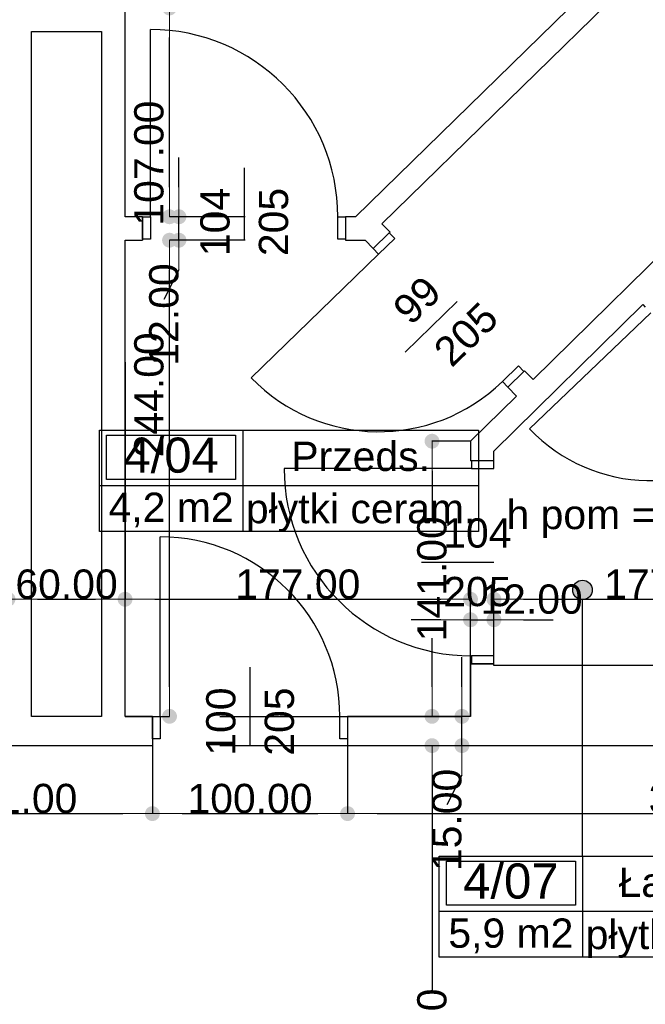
# Model space of a CAD drawing. Header units: millimetres. Extents: x -175445 to -20415, y -559200 to 231527.
# Tile 79 of 256: x -140348 to -137142, y -161616 to -156571. Entities that reach past the tile are written whole.
import ezdxf
from ezdxf.enums import TextEntityAlignment as Align

# ---------------------------------------------------------------- set-up
doc = ezdxf.new("R2010")
doc.units = ezdxf.units.MM
doc.header["$MEASUREMENT"] = 0
for name, color, linetype in [('Drzwi', 7, 'Continuous'), ('Linia', 7, 'Continuous'), ('Obiekt', 7, 'Continuous'), ('Strefa', 7, 'Continuous'), ('Słup', 7, 'Continuous'), ('Tekst', 7, 'Continuous'), ('Wymiary', 63, 'Continuous'), ('Ściana', 7, 'Continuous')]:
    doc.layers.add(name, color=color, linetype=linetype)
doc.styles.add('Arial', font='txt')
doc.styles.add('Times new roman', font='txt')
doc.dimstyles.new('GENERATED_STYLE__1', dxfattribs={"dimtxt": 150, "dimasz": 152, "dimexe": 0.18, "dimexo": 0, "dimgap": 0.09, "dimtad": 1, "dimtih": 1, "dimtoh": 1, "dimlfac": 0.1, "dimzin": 0, "dimdsep": 46, "dimtxsty": 'Arial', "dimblk": 'ARROWHEAD_11', "dimblk1": 'ARROWHEAD_11', "dimblk2": 'ARROWHEAD_11', "dimcen": 0.09, "dimclrd": 114, "dimclre": 114, "dimclrt": 114, "dimazin": 0, "dimtfac": 1, "dimtdec": 4, "dimtmove": 0, "dimatfit": 3, "dimfxl": 1, "dimtolj": 1, "dimtzin": 0, "dimarcsym": 0})
doc.dimstyles.new('GENERATED_STYLE__2', dxfattribs={"dimtxt": 150, "dimasz": 152, "dimexe": 0.18, "dimexo": 0, "dimgap": 0.09, "dimtad": 1, "dimlfac": 0.1, "dimzin": 0, "dimdsep": 46, "dimtxsty": 'Arial', "dimblk": 'ARROWHEAD_11', "dimblk1": 'ARROWHEAD_11', "dimblk2": 'ARROWHEAD_11', "dimcen": 0.09, "dimclrd": 114, "dimclre": 114, "dimclrt": 114, "dimazin": 0, "dimtfac": 1, "dimtdec": 4, "dimtmove": 0, "dimatfit": 3, "dimfxl": 1, "dimtolj": 1, "dimtzin": 0, "dimarcsym": 0})
doc.dimstyles.new('GENERATED_STYLE__3', dxfattribs={"dimtxt": 150, "dimasz": 152, "dimexe": 0.18, "dimexo": 0, "dimgap": 0.09, "dimtad": 1, "dimlfac": 0.1, "dimzin": 0, "dimdsep": 46, "dimtxsty": 'Arial', "dimblk": 'ARROWHEAD_11', "dimblk1": 'ARROWHEAD_11', "dimblk2": 'ARROWHEAD_11', "dimcen": 0.09, "dimclrd": 114, "dimclre": 114, "dimclrt": 114, "dimazin": 0, "dimtfac": 1, "dimtdec": 4, "dimtmove": 2, "dimatfit": 3, "dimfxl": 1, "dimtolj": 1, "dimtzin": 0, "dimarcsym": 0})
doc.dimstyles.new('GENERATED_STYLE__4', dxfattribs={"dimtxt": 150, "dimasz": 152, "dimexe": 0.18, "dimexo": 0, "dimgap": 0.09, "dimtad": 1, "dimtih": 1, "dimtoh": 1, "dimlfac": 0.1, "dimzin": 0, "dimdsep": 46, "dimtxsty": 'Arial', "dimblk": 'ARROWHEAD_11', "dimblk1": 'ARROWHEAD_11', "dimblk2": 'ARROWHEAD_11', "dimcen": 0.09, "dimclrd": 114, "dimclre": 114, "dimclrt": 114, "dimazin": 0, "dimtfac": 1, "dimtdec": 4, "dimtmove": 2, "dimatfit": 3, "dimfxl": 1, "dimtolj": 1, "dimtzin": 0, "dimarcsym": 0})

# ---------------------------------------------------------------- blocks, each defined once
blk = doc.blocks.new('Przeds._4_04_4', base_point=(-139205.1, 36413))
at = {"layer": 'Strefa'}
for p, q in [((-139939.2, 36695.8), (-137997, 36695.8)), ((-139939.2, 36177.3), (-139939.2, 36695.8)), ((-139205.1, 36695.8), (-139205.1, 36177.3)), ((-137997, 36695.8), (-137997, 36177.3)), ((-139902.5, 36669.9), (-139241.8, 36669.9)), ((-139902.5, 36443.6), (-139902.5, 36669.9)), ((-139241.8, 36669.9), (-139241.8, 36443.6)), ((-139241.8, 36443.6), (-139902.5, 36443.6)), ((-139939.2, 36413), (-137997, 36413)), ((-137997, 36177.3), (-139939.2, 36177.3))]:
    blk.add_line(p, q, dxfattribs=at)
at = {"layer": 'Strefa', "style": 'Arial'}
for tag, height, p in [('ROOM_NUMBER', 180, (-139572.1, 36567.9)), ('ROOM_NAME', 150, (-138601, 36561.8)), ('ROOM_CALC_AREA', 150, (-139572.1, 36300.9)), ('floor_f', 150, (-138601, 36293.9))]:
    blk.add_attdef(tag, text='', height=height, dxfattribs=at).set_placement(p, align=Align.MIDDLE_CENTER)
blk = doc.blocks.new('Łazienka_4_07_7', base_point=(-137464.3, 34230.6))
at = {"layer": 'Strefa'}
for p, q in [((-138198.3, 34513.4), (-136256.1, 34513.4)), ((-138198.3, 33994.9), (-138198.3, 34513.4)), ((-137464.3, 34513.4), (-137464.3, 33994.9)), ((-136256.1, 34513.4), (-136256.1, 33994.9)), ((-138161.6, 34487.5), (-137501, 34487.5)), ((-138161.6, 34261.2), (-138161.6, 34487.5)), ((-137501, 34487.5), (-137501, 34261.2)), ((-137501, 34261.2), (-138161.6, 34261.2)), ((-138198.3, 34230.6), (-136256.1, 34230.6)), ((-136256.1, 33994.9), (-138198.3, 33994.9))]:
    blk.add_line(p, q, dxfattribs=at)
at = {"layer": 'Strefa', "style": 'Arial'}
for tag, height, p in [('ROOM_NUMBER', 180, (-137831.3, 34385.5)), ('ROOM_NAME', 150, (-136860.2, 34379.4)), ('ROOM_CALC_AREA', 150, (-137831.3, 34118.5)), ('floor_f', 150, (-136860.2, 34111.5))]:
    blk.add_attdef(tag, text='', height=height, dxfattribs=at).set_placement(p, align=Align.MIDDLE_CENTER)
blk = doc.blocks.new('ARROWHEAD_11')
at = {"color": 0, "linetype": 'Continuous', "lineweight": 0}
blk.add_line((0, 0), (-1, 0), dxfattribs=at)
at = {"color": 0, "linetype": 'Continuous', "lineweight": 0, "const_width": 0.25, "flags": 128}
blk.add_lwpolyline([(-0.125, 0, 1), (0.125, 0, 1)], format="xyb", close=True, dxfattribs=at)
blk = doc.blocks.new('*D1165')
at = {"layer": 'Defpoints', "color": 0}
for p in [(-141078, -160290.6), (-139668, -160290.6), (-139668, -160639.1)]:
    blk.add_point(p, dxfattribs=at)
at = {"layer": 'Wymiary', "color": 114, "lineweight": -2}
for p, q in [((-141078, -160290.6), (-141078, -160639.3)), ((-139668, -160290.6), (-139668, -160639.3)), ((-140926, -160639.1), (-139820, -160639.1))]:
    blk.add_line(p, q, dxfattribs=at)
at = {"layer": 'Wymiary', "color": 114, "lineweight": -2, "xscale": 152, "yscale": 152, "zscale": 152, "rotation": 180}
blk.add_blockref('ARROWHEAD_11', (-141078, -160639.1), dxfattribs=at)
at = {"layer": 'Wymiary', "color": 114, "lineweight": -2, "xscale": 152, "yscale": 152, "zscale": 152}
blk.add_blockref('ARROWHEAD_11', (-139668, -160639.1), dxfattribs=at)
at = {"layer": 'Wymiary', "color": 114, "lineweight": 13, "insert": (-140373, -160562.5), "char_height": 150, "attachment_point": 5, "style": 'Arial'}
blk.add_mtext('\\A1;141.00', dxfattribs=at)
blk = doc.blocks.new('*D1166')
at = {"layer": 'Defpoints', "color": 0}
for p in [(-139668, -160290.6), (-138668, -160290.6), (-138668, -160639.1)]:
    blk.add_point(p, dxfattribs=at)
at = {"layer": 'Wymiary', "color": 114, "lineweight": -2}
for p, q in [((-139668, -160290.6), (-139668, -160639.3)), ((-138668, -160290.6), (-138668, -160639.3)), ((-139516, -160639.1), (-138820, -160639.1))]:
    blk.add_line(p, q, dxfattribs=at)
at = {"layer": 'Wymiary', "color": 114, "lineweight": -2, "xscale": 152, "yscale": 152, "zscale": 152, "rotation": 180}
blk.add_blockref('ARROWHEAD_11', (-139668, -160639.1), dxfattribs=at)
at = {"layer": 'Wymiary', "color": 114, "lineweight": -2, "xscale": 152, "yscale": 152, "zscale": 152}
blk.add_blockref('ARROWHEAD_11', (-138668, -160639.1), dxfattribs=at)
at = {"layer": 'Wymiary', "color": 114, "lineweight": 13, "insert": (-139168, -160562.5), "char_height": 150, "attachment_point": 5, "style": 'Arial'}
blk.add_mtext('\\A1;100.00', dxfattribs=at)
blk = doc.blocks.new('*D1167')
at = {"layer": 'Defpoints', "color": 0}
for p in [(-138668, -160290.6), (-134828, -160290.6), (-134828, -160639.1)]:
    blk.add_point(p, dxfattribs=at)
at = {"layer": 'Wymiary', "color": 114, "lineweight": -2}
for p, q in [((-138668, -160290.6), (-138668, -160639.3)), ((-134828, -160290.6), (-134828, -160639.3)), ((-138516, -160639.1), (-134980, -160639.1))]:
    blk.add_line(p, q, dxfattribs=at)
at = {"layer": 'Wymiary', "color": 114, "lineweight": -2, "xscale": 152, "yscale": 152, "zscale": 152, "rotation": 180}
blk.add_blockref('ARROWHEAD_11', (-138668, -160639.1), dxfattribs=at)
at = {"layer": 'Wymiary', "color": 114, "lineweight": -2, "xscale": 152, "yscale": 152, "zscale": 152}
blk.add_blockref('ARROWHEAD_11', (-134828, -160639.1), dxfattribs=at)
at = {"layer": 'Wymiary', "color": 114, "lineweight": 13, "insert": (-136804.9, -160562.4), "char_height": 150, "attachment_point": 5, "style": 'Arial'}
blk.add_mtext('\\A1;384.00', dxfattribs=at)
blk = doc.blocks.new('*D1255')
at = {"layer": 'Defpoints', "color": 0}
for p in [(-139323, -160290.6), (-138235.3, -160290.6), (-133833, -163420.7)]:
    blk.add_point(p, dxfattribs=at)
at = {"layer": 'Wymiary', "color": 114, "lineweight": -2}
for p, q in [((-139323, -160290.6), (-138235.1, -160290.6)), ((-138235.3, -160442.6), (-138235.3, -161544.5)), ((-138235.3, -163268.7), (-138235.3, -162166.8)), ((-133833, -163420.7), (-138235.5, -163420.7))]:
    blk.add_line(p, q, dxfattribs=at)
at = {"layer": 'Wymiary', "color": 114, "lineweight": -2, "xscale": 152, "yscale": 152, "zscale": 152}
for p, rotation in [((-138235.3, -160290.6), 90), ((-138235.3, -163420.7), 270)]:
    blk.add_blockref('ARROWHEAD_11', p, dxfattribs=dict(at, rotation=rotation))
at = {"layer": 'Wymiary', "color": 114, "lineweight": 13, "insert": (-138235.3, -161855.7), "char_height": 150, "attachment_point": 5, "rotation": 90, "style": 'Arial'}
blk.add_mtext('\\A1;313.00', dxfattribs=at)
blk = doc.blocks.new('*D1256')
at = {"layer": 'Defpoints', "color": 0}
for p in [(-139323, -160140.6), (-138081.9, -160140.6), (-139323, -160290.6)]:
    blk.add_point(p, dxfattribs=at)
at = {"layer": 'Wymiary', "color": 114, "lineweight": -2}
for p, q in [((-138081.9, -159988.6), (-138081.9, -159836.6)), ((-139323, -160140.6), (-138081.8, -160140.6)), ((-138081.9, -160290.6), (-138081.9, -160140.6)), ((-139323, -160290.6), (-138081.8, -160290.6)), ((-138081.9, -160442.6), (-138158.6, -160594.6))]:
    blk.add_line(p, q, dxfattribs=at)
at = {"layer": 'Wymiary', "color": 114, "lineweight": -2, "xscale": 152, "yscale": 152, "zscale": 152}
for p, rotation in [((-138081.9, -160140.6), 270), ((-138081.9, -160290.6), 90)]:
    blk.add_blockref('ARROWHEAD_11', p, dxfattribs=dict(at, rotation=rotation))
at = {"layer": 'Wymiary', "color": 114, "lineweight": 13, "insert": (-138158.6, -160671.3), "char_height": 150, "attachment_point": 5, "rotation": 90, "style": 'Arial'}
blk.add_mtext('\\A1;15.00', dxfattribs=at)
blk = doc.blocks.new('*D1257')
at = {"layer": 'Defpoints', "color": 0}
for p in [(-138235.3, -158730.6), (-138038, -158730.6), (-139323, -160140.6)]:
    blk.add_point(p, dxfattribs=at)
at = {"layer": 'Wymiary', "color": 114, "lineweight": -2}
for p, q in [((-138038, -158730.6), (-138235.5, -158730.6)), ((-138235.3, -158882.6), (-138235.3, -159131.5)), ((-138235.3, -159988.6), (-138235.3, -159739.8)), ((-139323, -160140.6), (-138235.1, -160140.6))]:
    blk.add_line(p, q, dxfattribs=at)
at = {"layer": 'Wymiary', "color": 114, "lineweight": -2, "xscale": 152, "yscale": 152, "zscale": 152}
for p, rotation in [((-138235.3, -158730.6), 90), ((-138235.3, -160140.6), 270)]:
    blk.add_blockref('ARROWHEAD_11', p, dxfattribs=dict(at, rotation=rotation))
at = {"layer": 'Wymiary', "color": 114, "lineweight": 13, "insert": (-138235.3, -159435.6), "char_height": 150, "attachment_point": 5, "rotation": 90, "style": 'Arial'}
blk.add_mtext('\\A1;141.00', dxfattribs=at)
blk = doc.blocks.new('*D1285')
at = {"layer": 'Defpoints', "color": 0}
for p in [(-139580.3, -157700.6), (-139193, -157700.6), (-139808, -160140.6)]:
    blk.add_point(p, dxfattribs=at)
at = {"layer": 'Wymiary', "color": 114, "lineweight": -2}
for p, q in [((-139193, -157700.6), (-139580.5, -157700.6)), ((-139580.3, -159988.6), (-139580.3, -157852.6)), ((-139808, -160140.6), (-139580.1, -160140.6))]:
    blk.add_line(p, q, dxfattribs=at)
at = {"layer": 'Wymiary', "color": 114, "lineweight": -2, "xscale": 152, "yscale": 152, "zscale": 152}
for p, rotation in [((-139580.3, -157700.6), 90), ((-139580.3, -160140.6), 270)]:
    blk.add_blockref('ARROWHEAD_11', p, dxfattribs=dict(at, rotation=rotation))
at = {"layer": 'Wymiary', "color": 114, "lineweight": 13, "insert": (-139685.3, -158493), "char_height": 150, "attachment_point": 5, "rotation": 90, "style": 'Arial'}
blk.add_mtext('\\A1;244.00', dxfattribs=at)
blk = doc.blocks.new('*D1286')
at = {"layer": 'Defpoints', "color": 0}
for p in [(-139532, -157580.6), (-139193, -157580.6), (-139193, -157700.6)]:
    blk.add_point(p, dxfattribs=at)
at = {"layer": 'Wymiary', "color": 114, "lineweight": -2}
for p, q in [((-139532, -157428.6), (-139532, -157276.6)), ((-139193, -157580.6), (-139532.2, -157580.6)), ((-139532, -157700.6), (-139532, -157580.6)), ((-139193, -157700.6), (-139532.2, -157700.6)), ((-139532, -157852.6), (-139608.7, -158004.6))]:
    blk.add_line(p, q, dxfattribs=at)
at = {"layer": 'Wymiary', "color": 114, "lineweight": -2, "xscale": 152, "yscale": 152, "zscale": 152}
for p, rotation in [((-139532, -157580.6), 270), ((-139532, -157700.6), 90)]:
    blk.add_blockref('ARROWHEAD_11', p, dxfattribs=dict(at, rotation=rotation))
at = {"layer": 'Wymiary', "color": 114, "lineweight": 13, "insert": (-139608.7, -158081.3), "char_height": 150, "attachment_point": 5, "rotation": 90, "style": 'Arial'}
blk.add_mtext('\\A1;12.00', dxfattribs=at)
blk = doc.blocks.new('*D1287')
at = {"layer": 'Defpoints', "color": 0}
for p in [(-139808, -156510.6), (-139580.3, -156510.6), (-139193, -157580.6)]:
    blk.add_point(p, dxfattribs=at)
at = {"layer": 'Wymiary', "color": 114, "lineweight": -2}
for p, q in [((-139808, -156510.6), (-139580.1, -156510.6)), ((-139580.3, -157428.6), (-139580.3, -156662.6)), ((-139193, -157580.6), (-139580.5, -157580.6))]:
    blk.add_line(p, q, dxfattribs=at)
at = {"layer": 'Wymiary', "color": 114, "lineweight": -2, "xscale": 152, "yscale": 152, "zscale": 152}
for p, rotation in [((-139580.3, -156510.6), 90), ((-139580.3, -157580.6), 270)]:
    blk.add_blockref('ARROWHEAD_11', p, dxfattribs=dict(at, rotation=rotation))
at = {"layer": 'Wymiary', "color": 114, "lineweight": 13, "insert": (-139685.3, -157305.6), "char_height": 150, "attachment_point": 5, "rotation": 90, "style": 'Arial'}
blk.add_mtext('\\A1;107.00', dxfattribs=at)
blk = doc.blocks.new('*D1369')
at = {"layer": 'Defpoints', "color": 0}
for p in [(-139808, -158325.6), (-139808, -159540.6), (-140408, -159880.6)]:
    blk.add_point(p, dxfattribs=at)
at = {"layer": 'Wymiary', "color": 114, "lineweight": -2}
for p, q in [((-139808, -158325.6), (-139808, -159540.8)), ((-140408, -159880.6), (-140408, -159540.5)), ((-140256, -159540.6), (-139960, -159540.6))]:
    blk.add_line(p, q, dxfattribs=at)
at = {"layer": 'Wymiary', "color": 114, "lineweight": -2, "xscale": 152, "yscale": 152, "zscale": 152, "rotation": 180}
blk.add_blockref('ARROWHEAD_11', (-140408, -159540.6), dxfattribs=at)
at = {"layer": 'Wymiary', "color": 114, "lineweight": -2, "xscale": 152, "yscale": 152, "zscale": 152}
blk.add_blockref('ARROWHEAD_11', (-139808, -159540.6), dxfattribs=at)
at = {"layer": 'Wymiary', "color": 114, "lineweight": 13, "insert": (-140108, -159464), "char_height": 150, "attachment_point": 5, "style": 'Arial'}
blk.add_mtext('\\A1;60.00', dxfattribs=at)
blk = doc.blocks.new('*D1370')
at = {"layer": 'Defpoints', "color": 0}
for p in [(-139808, -158325.6), (-138038, -159540.6), (-138038, -160140.6)]:
    blk.add_point(p, dxfattribs=at)
at = {"layer": 'Wymiary', "color": 114, "lineweight": -2}
for p, q in [((-139808, -158325.6), (-139808, -159540.8)), ((-139656, -159540.6), (-138190, -159540.6)), ((-138038, -160140.6), (-138038, -159540.5))]:
    blk.add_line(p, q, dxfattribs=at)
at = {"layer": 'Wymiary', "color": 114, "lineweight": -2, "xscale": 152, "yscale": 152, "zscale": 152, "rotation": 180}
blk.add_blockref('ARROWHEAD_11', (-139808, -159540.6), dxfattribs=at)
at = {"layer": 'Wymiary', "color": 114, "lineweight": -2, "xscale": 152, "yscale": 152, "zscale": 152}
blk.add_blockref('ARROWHEAD_11', (-138038, -159540.6), dxfattribs=at)
at = {"layer": 'Wymiary', "color": 114, "lineweight": 13, "insert": (-138923, -159464), "char_height": 150, "attachment_point": 5, "style": 'Arial'}
blk.add_mtext('\\A1;177.00', dxfattribs=at)
blk = doc.blocks.new('*D1371')
at = {"layer": 'Defpoints', "color": 0}
for p in [(-137918, -159645.6), (-137918, -159880.6), (-138038, -160140.6)]:
    blk.add_point(p, dxfattribs=at)
at = {"layer": 'Wymiary', "color": 114, "lineweight": -2}
for p, q in [((-138190, -159645.6), (-138342, -159645.6)), ((-138038, -160140.6), (-138038, -159645.5)), ((-138038, -159645.6), (-137918, -159645.6)), ((-137918, -159880.6), (-137918, -159645.5)), ((-137766, -159645.6), (-137614, -159645.6))]:
    blk.add_line(p, q, dxfattribs=at)
at = {"layer": 'Wymiary', "color": 114, "lineweight": -2, "xscale": 152, "yscale": 152, "zscale": 152}
blk.add_blockref('ARROWHEAD_11', (-138038, -159645.6), dxfattribs=at)
at = {"layer": 'Wymiary', "color": 114, "lineweight": -2, "xscale": 152, "yscale": 152, "zscale": 152, "rotation": 180}
blk.add_blockref('ARROWHEAD_11', (-137918, -159645.6), dxfattribs=at)
at = {"layer": 'Wymiary', "color": 114, "lineweight": 13, "insert": (-137725.2, -159540.6), "char_height": 150, "attachment_point": 5, "style": 'Arial'}
blk.add_mtext('\\A1;12.00', dxfattribs=at)
blk = doc.blocks.new('*D1372')
at = {"layer": 'Defpoints', "color": 0}
for p in [(-136148, -159395.6), (-136148, -159540.6), (-137918, -159880.6)]:
    blk.add_point(p, dxfattribs=at)
at = {"layer": 'Wymiary', "color": 114, "lineweight": -2}
for p, q in [((-136148, -159395.6), (-136148, -159540.8)), ((-137918, -159880.6), (-137918, -159540.5)), ((-137766, -159540.6), (-136300, -159540.6))]:
    blk.add_line(p, q, dxfattribs=at)
at = {"layer": 'Wymiary', "color": 114, "lineweight": -2, "xscale": 152, "yscale": 152, "zscale": 152, "rotation": 180}
blk.add_blockref('ARROWHEAD_11', (-137918, -159540.6), dxfattribs=at)
at = {"layer": 'Wymiary', "color": 114, "lineweight": -2, "xscale": 152, "yscale": 152, "zscale": 152}
blk.add_blockref('ARROWHEAD_11', (-136148, -159540.6), dxfattribs=at)
at = {"layer": 'Wymiary', "color": 114, "lineweight": 13, "insert": (-137033, -159464), "char_height": 150, "attachment_point": 5, "style": 'Arial'}
blk.add_mtext('\\A1;177.00', dxfattribs=at)
blk = doc.blocks.new('*D1381')
at = {"layer": 'Defpoints', "color": 0}
for p in [(-137198, -154676.2), (-135038, -155647.6), (-135038, -156630.6)]:
    blk.add_point(p, dxfattribs=at)
at = {"layer": 'Wymiary', "color": 114, "lineweight": -2}
for p, q in [((-137198, -154676.2), (-137198, -155647.8)), ((-137046, -155647.6), (-135190, -155647.6)), ((-135038, -156630.6), (-135038, -155647.5))]:
    blk.add_line(p, q, dxfattribs=at)
at = {"layer": 'Wymiary', "color": 114, "lineweight": -2, "xscale": 152, "yscale": 152, "zscale": 152, "rotation": 180}
blk.add_blockref('ARROWHEAD_11', (-137198, -155647.6), dxfattribs=at)
at = {"layer": 'Wymiary', "color": 114, "lineweight": -2, "xscale": 152, "yscale": 152, "zscale": 152}
blk.add_blockref('ARROWHEAD_11', (-135038, -155647.6), dxfattribs=at)
at = {"layer": 'Wymiary', "color": 114, "lineweight": 13, "insert": (-136118, -155571), "char_height": 150, "attachment_point": 5, "style": 'Arial'}
blk.add_mtext('\\A1;216.00', dxfattribs=at)

msp = doc.modelspace()

# ---------------------------------------------------------------- hatches: boundary and pattern name
at = {"layer": 'Linia', "linetype": 'Continuous'}
msp.add_hatch(color=256, dxfattribs=at).paths.add_polyline_path([(-137414.266, -159493.039), (-137418.072, -159473.905), (-137428.911, -159457.684), (-137445.132, -159446.845), (-137464.266, -159443.039), (-137483.4, -159446.845), (-137499.621, -159457.684), (-137510.46, -159473.905), (-137514.266, -159493.039), (-137510.46, -159512.173), (-137499.621, -159528.395), (-137483.4, -159539.233), (-137464.266, -159543.039), (-137445.132, -159539.233), (-137428.911, -159528.395), (-137418.072, -159512.173)])

# ---------------------------------------------------------------- linework, layer by layer
at = {"layer": 'Drzwi'}
for p, q in [((-139678.018, -157580.636), (-139678.018, -156620.636)), ((-139718.018, -157580.636), (-139678.018, -157580.636)), ((-139718.018, -157695.636), (-139718.018, -157580.636)), ((-139718.018, -157580.636), (-139718.018, -157695.636)), ((-139678.018, -157580.636), (-139678.018, -157695.636)), ((-138718.018, -157695.636), (-138718.018, -157580.636)), ((-138718.018, -157580.636), (-138678.018, -157580.636)), ((-138678.018, -157580.636), (-138678.018, -157695.636)), ((-138678.018, -157580.636), (-138678.018, -157695.636)), ((-138454.032, -157663.253), (-138536.546, -157743.356)), ((-138536.546, -157743.356), (-138454.032, -157663.253)), ((-138426.17, -157691.953), (-138454.032, -157663.253)), ((-139678.018, -157695.636), (-139718.018, -157695.636)), ((-138678.018, -157695.636), (-138718.018, -157695.636)), ((-138508.684, -157772.057), (-138426.17, -157691.953)), ((-138508.684, -157772.057), (-139161.615, -158405.918)), ((-138536.546, -157743.356), (-138508.684, -157772.057)), ((-137114.816, -158072.851), (-137736.577, -158667.001)), ((-137792.309, -158344.885), (-137874.822, -158424.989)), ((-137846.96, -158453.689), (-137764.447, -158373.586)), ((-137846.96, -158453.689), (-137764.447, -158373.586)), ((-137764.447, -158373.586), (-137792.309, -158344.885)), ((-137874.822, -158424.989), (-137846.96, -158453.689)), ((-138033.018, -158830.636), (-138033.018, -158870.636)), ((-137918.018, -158830.636), (-138033.018, -158830.636)), ((-137918.018, -158830.636), (-138033.018, -158830.636)), ((-137918.018, -158870.636), (-137918.018, -158830.636)), ((-138033.018, -158870.636), (-138993.018, -158870.636)), ((-138033.018, -158870.636), (-137918.018, -158870.636)), ((-139628.018, -160140.636), (-139628.018, -159220.636)), ((-137918.018, -159830.636), (-138033.018, -159830.636)), ((-138033.018, -159830.636), (-138033.018, -159870.636)), ((-137918.018, -159870.636), (-137918.018, -159830.636)), ((-138033.018, -159870.636), (-137918.018, -159870.636)), ((-137918.018, -159870.636), (-138033.018, -159870.636)), ((-139668.018, -160140.636), (-139628.018, -160140.636)), ((-139668.018, -160255.636), (-139668.018, -160140.636)), ((-139668.018, -160140.636), (-139668.018, -160255.636)), ((-139628.018, -160140.636), (-139628.018, -160255.636)), ((-138708.018, -160255.636), (-138708.018, -160140.636)), ((-138708.018, -160140.636), (-138668.018, -160140.636)), ((-138668.018, -160140.636), (-138668.018, -160255.636)), ((-138668.018, -160140.636), (-138668.018, -160255.636)), ((-139628.018, -160255.636), (-139668.018, -160255.636)), ((-138668.018, -160255.636), (-138708.018, -160255.636))]:
    msp.add_line(p, q, dxfattribs=at)
for centre, radius, start, end in [((-139678.018, -157580.636), 960, 0, 90), ((-138508.684, -157772.057), 910, 224.150921, 314.150921), ((-137114.816, -158072.851), 860, 223.699169, 313.699169), ((-138033.018, -158870.636), 960, 180, 270), ((-139628.018, -160140.636), 920, 0, 90)]:
    msp.add_arc(centre, radius, start, end, dxfattribs=at)
at = {"layer": 'Linia'}
msp.add_line((-137464.266, -160856.511), (-137464.266, -159543.039), dxfattribs=at)
msp.add_circle((-137464.266, -159493.039), 50, dxfattribs=at)
at = {"layer": 'Obiekt'}
for p, q in [((-139198.018, -157329.258), (-139198.018, -157700.636)), ((-138372.119, -158273.62), (-138105.652, -158014.937)), ((-138289.397, -159350.636), (-137918.018, -159350.636)), ((-139168.018, -159889.258), (-139168.018, -160290.636))]:
    msp.add_line(p, q, dxfattribs=at)
at = {"layer": 'Słup'}
msp.add_line((-136948.018, -159880.636), (-137918.018, -159880.636), dxfattribs=at)
at = {"layer": 'Ściana'}
for p, q in [((-139718.018, -157580.636), (-139718.018, -157695.636)), ((-138678.018, -157580.636), (-138678.018, -157695.636)), ((-138536.546, -157743.356), (-138454.032, -157663.253)), ((-138454.032, -157663.253), (-138450.445, -157659.77)), ((-139718.018, -157695.636), (-139718.018, -157700.636)), ((-138678.018, -157695.636), (-138678.018, -157700.636)), ((-137846.96, -158453.689), (-137764.447, -158373.586)), ((-137764.447, -158373.586), (-137760.859, -158370.103)), ((-138033.018, -158830.636), (-138038.018, -158830.636)), ((-137918.018, -158830.636), (-138033.018, -158830.636)), ((-138033.018, -159870.636), (-138038.018, -159870.636)), ((-137918.018, -159870.636), (-138033.018, -159870.636)), ((-139668.018, -160140.636), (-139668.018, -160255.636)), ((-138668.018, -160140.636), (-138668.018, -160255.636)), ((-139668.018, -160255.636), (-139668.018, -160290.636)), ((-138668.018, -160255.636), (-138668.018, -160290.636))]:
    msp.add_line(p, q, dxfattribs=at)
at = {"layer": 'Ściana', "flags": 128}
for points in [[(-137318.018, -156300.156), (-138626.953, -157580.636)], [(-138492.238, -157616.72), (-137198.018, -156350.636)], [(-139808.018, -157580.636), (-139808.018, -156510.636)], [(-140288.018, -156630.636), (-139928.018, -156630.636)], [(-140288.018, -160140.636), (-140288.018, -156630.636)], [(-139928.018, -156630.636), (-139928.018, -160140.636)], [(-136838.018, -157550.636), (-137717.156, -158415.121)], [(-139718.018, -157580.636), (-139808.018, -157580.636)], [(-138626.953, -157580.636), (-138678.018, -157580.636)], [(-138450.445, -157659.77), (-138492.238, -157616.72)], [(-139808.018, -160140.636), (-139808.018, -157700.636)], [(-139808.018, -157700.636), (-139718.018, -157700.636)], [(-138678.018, -157700.636), (-138578.018, -157700.636)], [(-138578.018, -157700.636), (-138536.546, -157743.356)], [(-137918.018, -158780.933), (-137155.083, -158030.713)], [(-137155.083, -158030.713), (-137142.451, -158043.932)], [(-137717.156, -158415.121), (-137760.859, -158370.103)], [(-137846.96, -158453.689), (-137802.721, -158499.26)], [(-137802.721, -158499.26), (-138038.018, -158730.636)], [(-138038.018, -158730.636), (-138038.018, -158830.636)], [(-137918.018, -158830.636), (-137918.018, -158780.933)], [(-138038.018, -159870.636), (-138038.018, -160140.636)], [(-137918.018, -159880.636), (-137918.018, -159870.636)], [(-139928.018, -160140.636), (-140288.018, -160140.636)], [(-139668.018, -160140.636), (-139808.018, -160140.636)], [(-138038.018, -160140.636), (-138668.018, -160140.636)], [(-141078.018, -160290.636), (-139668.018, -160290.636)], [(-138668.018, -160290.636), (-134828.018, -160290.636)]]:
    msp.add_lwpolyline(points, dxfattribs=at)

# ---------------------------------------------------------------- block references
at = {"layer": 'Strefa'}
ref = msp.add_blockref('Przeds._4_04_4', (-139205.123, -158956.967), dxfattribs=at)
ref.add_attrib('ROOM_NAME', 'Przeds.', dxfattribs={"color": 7, "height": 150, "style": 'Arial'}).set_placement((-138601.039, -158808.149), align=Align.MIDDLE_CENTER)
ref.add_attrib('ROOM_NUMBER', '4/04', dxfattribs={"color": 7, "height": 180, "style": 'Arial'}).set_placement((-139572.144, -158802.019), align=Align.MIDDLE_CENTER)
ref.add_attrib('ROOM_CALC_AREA', '4,2 m2', dxfattribs={"color": 7, "height": 150, "style": 'Arial'}).set_placement((-139572.144, -159069.021), align=Align.MIDDLE_CENTER)
ref.add_attrib('floor_f', 'płytki ceram.', dxfattribs={"color": 7, "height": 150, "style": 'Arial'}).set_placement((-138601.039, -159076.067), align=Align.MIDDLE_CENTER)
ref = msp.add_blockref('Łazienka_4_07_7', (-137464.266, -161139.368), dxfattribs=at)
ref.add_attrib('ROOM_NAME', 'Łazienka', dxfattribs={"color": 7, "height": 150, "style": 'Arial'}).set_placement((-136860.182, -160990.55), align=Align.MIDDLE_CENTER)
ref.add_attrib('ROOM_NUMBER', '4/07', dxfattribs={"color": 7, "height": 180, "style": 'Arial'}).set_placement((-137831.286, -160984.42), align=Align.MIDDLE_CENTER)
ref.add_attrib('ROOM_CALC_AREA', '5,9 m2', dxfattribs={"color": 7, "height": 150, "style": 'Arial'}).set_placement((-137831.286, -161251.422), align=Align.MIDDLE_CENTER)
ref.add_attrib('floor_f', 'płytki ceram.', dxfattribs={"color": 7, "height": 150, "style": 'Arial'}).set_placement((-136860.182, -161258.468), align=Align.MIDDLE_CENTER)

# ---------------------------------------------------------------- texts
at = {"layer": 'Obiekt', "char_height": 150, "attachment_point": 7, "style": 'Arial'}
for s, insert, rotation in [('\\A1;{\\fArial|b0|i0|c238|p38;104}', (-139270.55, -157782.296), 90), ('\\A1;{\\fArial|b0|i0|c238|p38;205}', (-138970.55, -157782.296), 90), ('\\A1;{\\fArial|b0|i0|c238|p38;99}', (-138342.601, -158143.877), 44.150921), ('\\A1;{\\fArial|b0|i0|c238|p38;205}', (-138133.636, -158359.129), 44.150921), ('\\A1;{\\fArial|b0|i0|c238|p38;100}', (-139240.55, -160342.296), 90), ('\\A1;{\\fArial|b0|i0|c238|p38;205}', (-138940.55, -160342.296), 90)]:
    msp.add_mtext(s, dxfattribs=dict(at, insert=insert, rotation=rotation))
for s, insert in [('\\A1;{\\fArial|b0|i0|c238|p38;104}', (-138177.845, -159278.104)), ('\\A1;{\\fArial|b0|i0|c238|p38;205}', (-138177.845, -159578.104))]:
    msp.add_mtext(s, dxfattribs=dict(at, insert=insert))
at = {"layer": 'Tekst', "insert": (-137122.798, -159031.09), "char_height": 150, "attachment_point": 2, "style": 'Times new roman'}
msp.add_mtext('\\A1;{\\fArial|b0|i0|c0|p38;h pom = 2,70 m}', dxfattribs=at)

# ---------------------------------------------------------------- dimensions: what is measured, and where the dimension line sits
at = {"layer": 'Wymiary', "lineweight": 13}
for base, p1, p2, dimstyle, picture, middle in [((-135038.018, -155647.631), (-137198.018, -154676.192), (-135038.018, -156630.636), 'GENERATED_STYLE__1', '*D1381', (-136118.018, -155647.631)), ((-139808.018, -159540.633), (-140408.018, -159880.636), (-139808.018, -158325.636), 'GENERATED_STYLE__1', '*D1369', (-140108.018, -159540.633)), ((-138038.018, -159540.633), (-139808.018, -158325.636), (-138038.018, -160140.636), 'GENERATED_STYLE__1', '*D1370', (-138923.018, -159540.633)), ((-136148.018, -159540.633), (-137918.018, -159880.636), (-136148.018, -159395.636), 'GENERATED_STYLE__1', '*D1372', (-137033.018, -159540.633)), ((-137918.018, -159645.633), (-138038.018, -160140.636), (-137918.018, -159880.636), 'GENERATED_STYLE__4', '*D1371', (-137725.189, -159540.633)), ((-139668.018, -160639.136), (-141078.018, -160290.636), (-139668.018, -160290.636), 'GENERATED_STYLE__1', '*D1165', (-140373.018, -160639.136)), ((-138668.018, -160639.136), (-139668.018, -160290.636), (-138668.018, -160290.636), 'GENERATED_STYLE__1', '*D1166', (-139168.018, -160639.136)), ((-134828.018, -160639.136), (-138668.018, -160290.636), (-134828.018, -160290.636), 'GENERATED_STYLE__1', '*D1167', (-136804.933, -160639.136))]:
    dim = msp.add_linear_dim(base=base, p1=p1, p2=p2, dimstyle=dimstyle, dxfattribs=at)
    dim.commit()
    dim.dimension.update_dxf_attribs({"geometry": picture, "text_midpoint": middle, "dimtype": 160})
for base, p1, p2, dimstyle, picture, middle in [((-139580.328, -156510.636), (-139193.018, -157580.636), (-139808.018, -156510.636), 'GENERATED_STYLE__3', '*D1287', (-139685.328, -157305.647)), ((-139531.976, -157580.636), (-139193.018, -157700.636), (-139193.018, -157580.636), 'GENERATED_STYLE__2', '*D1286', (-139608.652, -158081.312)), ((-139580.328, -157700.636), (-139808.018, -160140.636), (-139193.018, -157700.636), 'GENERATED_STYLE__3', '*D1285', (-139685.328, -158492.962)), ((-138235.29, -158730.636), (-139323.018, -160140.636), (-138038.018, -158730.636), 'GENERATED_STYLE__2', '*D1257', (-138235.29, -159435.636)), ((-138081.938, -160140.636), (-139323.018, -160290.636), (-139323.018, -160140.636), 'GENERATED_STYLE__2', '*D1256', (-138158.614, -160671.312)), ((-138235.29, -160290.636), (-133833.018, -163420.675), (-139323.018, -160290.636), 'GENERATED_STYLE__2', '*D1255', (-138235.29, -161855.655))]:
    dim = msp.add_linear_dim(base=base, p1=p1, p2=p2, angle=90, dimstyle=dimstyle, dxfattribs=at)
    dim.commit()
    dim.dimension.update_dxf_attribs({"geometry": picture, "text_midpoint": middle, "dimtype": 160, "text_rotation": 90})

doc.saveas('drawing.dxf')
